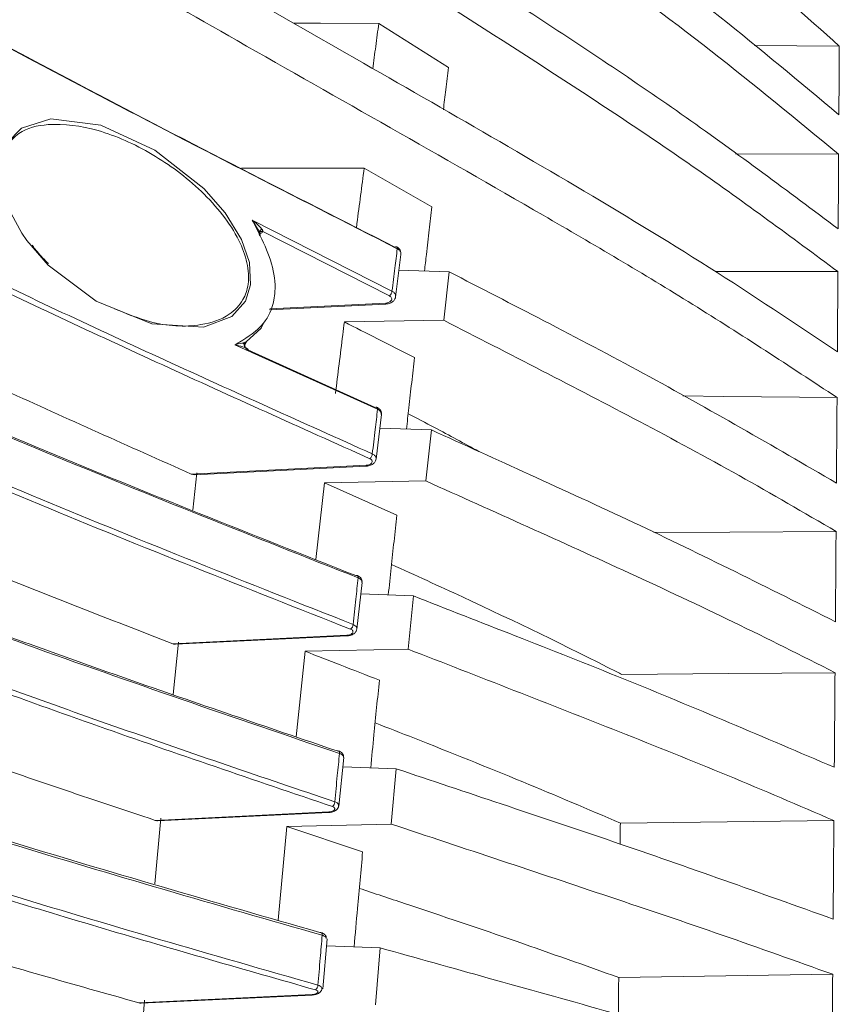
# Model space of a CAD drawing. Header units: millimetres. Extents: x 0 to 1118, y 0 to 864.
# Tile 149 of 256: x 310 to 320, y 433 to 445. Entities that reach past the tile are written whole.
import ezdxf

# ---------------------------------------------------------------- set-up
doc = ezdxf.new("R2010")
doc.units = ezdxf.units.MM
doc.styles.add('SLDTEXTSTYLE0', font='TXT', dxfattribs={"width": 0.605})
doc.dimstyles.new('SLDDIMSTYLE2', dxfattribs={"dimtxt": 3.175, "dimasz": 3.302, "dimexe": 0, "dimexo": 0.0625, "dimgap": 0.79375, "dimtad": 0, "dimtih": 1, "dimtoh": 1, "dimdec": 1, "dimlfac": 4, "dimrnd": 1e-09, "dimzin": 12, "dimdsep": 46, "dimtxsty": 'SLDTEXTSTYLE0', "dimsah": 1, "dimcen": 0.09, "dimadec": 0, "dimazin": 3, "dimtfac": 1, "dimtmove": 0, "dimatfit": 0, "dimfxl": 1, "dimfrac": 2, "dimtolj": 1, "dimtzin": 12, "dimarcsym": 0})

# ---------------------------------------------------------------- blocks, each defined once
blk = doc.blocks.new('_D_15')
at = {"color": 7, "linetype": 'Continuous', "lineweight": 0}
for p, q in [((290.725, 392.433), (290.725, 468.271)), ((294.996, 403.258), (294.996, 468.271)), ((290.725, 466.671), (284.375, 466.671)), ((294.996, 466.671), (307.283, 466.671))]:
    blk.add_line(p, q, dxfattribs=at)
for points in [[(290.725, 466.671), (287.423, 467.179), (287.423, 466.163)], [(294.996, 466.671), (298.298, 466.163), (298.298, 467.179)]]:
    blk.add_solid(points, dxfattribs=at)
at = {"color": 7, "linetype": 'Continuous', "lineweight": 0, "insert": (307.283, 468.327), "char_height": 3.175, "attachment_point": 1, "style": 'SLDTEXTSTYLE0'}
blk.add_mtext('17.1', dxfattribs=at)

msp = doc.modelspace()

# ---------------------------------------------------------------- linework, layer by layer
at = {"color": 7, "linetype": 'Continuous', "lineweight": 15}
for p, q in [((314.7682, 444.9356), (315.6169, 444.3963)), ((319.3504, 444.667), (320.3848, 444.6588)), ((319.1206, 443.3442), (320.3768, 443.3383)), ((314.5895, 443.1682), (313.0946, 443.1665)), ((314.5895, 443.1682), (315.4168, 442.6963)), ((313.3141, 442.3841), (313.3136, 442.3836)), ((310.5555, 442.2086), (310.54, 442.229)), ((314.9735, 441.5957), (315.0381, 442.1164)), ((315.0144, 441.9256), (315.6272, 441.9026)), ((315.5595, 441.3115), (315.6272, 441.9026)), ((313.4352, 441.4391), (314.8534, 441.5106)), ((315.5595, 441.3115), (314.3483, 441.2915)), ((314.7531, 440.226), (313.0133, 441.0129)), ((313.1712, 440.9511), (314.7235, 440.2491)), ((314.7352, 439.6158), (314.7995, 440.1636)), ((314.78, 439.9972), (315.409, 439.9734)), ((315.3406, 439.3515), (315.409, 439.9734)), ((312.5174, 439.4277), (314.6147, 439.5325)), ((312.5485, 439.4518), (312.4983, 438.9963)), ((314.1071, 439.3283), (313.9982, 438.393)), ((315.3406, 439.3515), (314.1071, 439.3283)), ((314.1071, 439.3283), (314.9885, 438.9338)), ((314.5019, 437.5412), (314.5642, 438.1133)), ((314.549, 437.9735), (315.1911, 437.949)), ((315.1244, 437.2994), (315.1911, 437.949)), ((312.3237, 437.3851), (312.2587, 436.7445)), ((312.2881, 437.3578), (314.3808, 437.4609)), ((313.8713, 437.2729), (313.7602, 436.2287)), ((315.1244, 437.2994), (313.8713, 437.2729)), ((314.2808, 435.3833), (314.3404, 435.9762)), ((314.3357, 435.9766), (314.3359, 435.9804)), ((314.3291, 435.864), (314.9809, 435.839)), ((314.9177, 435.1649), (314.9809, 435.839)), ((312.1094, 435.2356), (312.0364, 434.4333)), ((312.0694, 435.2051), (314.1584, 435.3061)), ((313.6479, 435.1354), (313.5391, 433.9913)), ((314.9177, 435.1649), (313.6479, 435.1354)), ((313.6479, 435.1354), (314.5712, 434.826)), ((314.0845, 433.1541), (314.1371, 433.7651)), ((314.1297, 433.6791), (314.7838, 433.6542)), ((314.7262, 432.9587), (314.7838, 433.6542)), ((311.8677, 432.98), (313.9541, 433.0784)), ((311.912, 433.0139), (311.8335, 432.0172))]:
    msp.add_line(p, q, dxfattribs=at)
at = {"color": 9, "linetype": 'Continuous', "lineweight": 0}
for p, q in [((313.2226, 442.5357), (314.9289, 441.669)), ((314.8989, 441.61), (313.3541, 442.3947)), ((310.736, 441.986), (310.4751, 442.2841)), ((313.4407, 441.4514), (314.8527, 441.5225)), ((312.4805, 439.4358), (314.6139, 439.5423)), ((312.2543, 437.3642), (314.3801, 437.4688)), ((312.0389, 435.2099), (314.1578, 435.3122)), ((311.8407, 432.9834), (313.9535, 433.083))]:
    msp.add_line(p, q, dxfattribs=at)
at = {"color": 7, "linetype": 'Continuous', "lineweight": 15, "flags": 128}
for points in [[(314.7682, 444.9356), (314.0562, 444.9366), (313.7304, 444.937)], [(310.4751, 442.2841), (310.4122, 442.3734), (310.2317, 442.7124), (310.1533, 442.9988), (310.1551, 443.2668), (310.228, 443.4683), (310.411, 443.6566), (310.766, 443.7691), (311.3757, 443.6928), (312.0363, 443.3899), (312.6353, 442.9192), (312.8937, 442.622), (313.0915, 442.2989), (313.1905, 442.0159), (313.2047, 441.7434), (313.1421, 441.547), (312.9742, 441.3601), (312.6289, 441.2286), (312.0011, 441.268), (311.3188, 441.5456), (310.736, 441.986), (310.736, 441.986)], [(318.8714, 441.9081), (319.0751, 441.9079), (320.3678, 441.9062)], [(313.3559, 441.2707), (313.3317, 441.2152), (313.1492, 441.0498), (313.1492, 441.0498), (313.1492, 441.0498)], [(318.478, 440.3894), (318.9777, 440.384), (320.3572, 440.3693)], [(318.1228, 438.7233), (319.0485, 438.7282), (320.3455, 438.7351)], [(317.7336, 436.9893), (319.0332, 437.0005), (320.3327, 437.0117)], [(317.7143, 435.1765), (319.0165, 435.192), (320.3187, 435.2074)], [(317.6943, 433.2918), (318.9993, 433.3114), (320.3043, 433.331)]]:
    msp.add_lwpolyline(points, dxfattribs=at)
at = {"color": 7, "linetype": 'Continuous', "lineweight": 15}
for centre, radius, start, end in [((314.9772, 442.1889), 0.0212, 71.6738, 130.97004), ((314.7357, 440.2335), 0.0198, 71.59718, 127.92176), ((314.4976, 438.1801), 0.0194, 72.66606, 123.08427), ((314.2692, 436.0406), 0.0186, 75.90036, 118.85559), ((314.0572, 433.825), 0.0177, 75.30847, 114.34793)]:
    msp.add_arc(centre, radius, start, end, dxfattribs=at)
at = {"color": 9, "linetype": 'Continuous', "lineweight": 0}
for centre, radius, start, end in [((314.9711, 442.1901), 0.0227, 348.77027, 56.06751), ((314.8404, 441.6769), 0.0889, 311.19956, 354.9146), ((315.1029, 441.5327), 0.2505, 182.32704, 185.05458), ((314.7279, 440.2308), 0.0257, 349.36, 56.85559), ((314.6034, 439.6879), 0.0856, 310.81776, 356.20244), ((314.7193, 439.5455), 0.1054, 181.69964, 187.02424), ((314.4897, 438.1752), 0.0271, 347.62631, 59.56686), ((314.3721, 437.6049), 0.0818, 310.11967, 357.48843), ((314.448, 437.471), 0.068, 181.85699, 188.48267), ((314.26, 436.0324), 0.0296, 347.97066, 62.40365), ((314.153, 435.4382), 0.0775, 309.06275, 358.7738), ((314.1892, 435.3125), 0.0314, 180.58006, 191.74151), ((314.0461, 433.8132), 0.0328, 348.92665, 61.74195), ((313.9525, 433.1983), 0.0728, 307.63491, 0.12635), ((313.9663, 433.0823), 0.0129, 177.25339, 197.73528)]:
    msp.add_arc(centre, radius, start, end, dxfattribs=at)
at = {"color": 7, "linetype": 'Continuous', "lineweight": 15}
for points, knots in [([(320.3572, 440.3693), (319.7759, 440.7518), (318.6131, 441.517), (316.1589, 442.9595), (313.2116, 444.6201), (309.8417, 446.557), (307.2597, 448.1553), (305.2803, 449.5014), (303.8499, 450.5602), (302.486, 451.6649), (301.6709, 452.4522), (301.2634, 452.8458)], [0, 0, 0, 0, 0.09137988, 0.18278867, 0.36606287, 0.52332334, 0.68074279, 0.76018071, 0.83960845, 0.9198161, 1, 1, 1, 1]), ([(301.9007, 452.8458), (302.3048, 452.4837), (303.1132, 451.7595), (304.4434, 450.7306), (305.8357, 449.7346), (307.841, 448.4022), (310.5109, 446.7761), (313.8492, 444.8683), (316.6322, 443.2781), (318.8092, 441.9677), (319.8439, 441.2736), (320.3611, 440.9266)], [0, 0, 0, 0, 0.0788021, 0.1576204, 0.2371353, 0.3166577, 0.4873902, 0.6583376, 0.82904, 0.9145307, 1, 1, 1, 1]), ([(320.3678, 441.9062), (319.7995, 442.3268), (318.6627, 443.1681), (316.254, 444.7566), (313.6278, 446.4003), (310.8468, 448.1518), (308.5604, 449.65), (306.3273, 451.1957), (304.9352, 452.2954), (304.2384, 452.8458)], [0, 0, 0, 0, 0.1102551, 0.220543, 0.4417858, 0.5810928, 0.7204333, 0.8600705, 1, 1, 1, 1]), ([(304.9747, 452.8458), (305.578, 452.3857), (306.7848, 451.4653), (309.3303, 449.7119), (312.6199, 447.6033), (315.9419, 445.5197), (318.5361, 443.8003), (319.7591, 442.8851), (320.3711, 442.4272)], [0, 0, 0, 0, 0.1247224, 0.2494641, 0.4997958, 0.7497032, 0.8747537, 1, 1, 1, 1]), ([(320.3768, 443.3383), (319.8621, 443.7624), (318.8317, 444.6112), (316.6549, 446.2204), (313.8658, 448.1598), (310.4947, 450.454), (308.3372, 452.0485), (307.2582, 452.8458)], [0, 0, 0, 0, 0.1255065, 0.2512374, 0.5022032, 0.7510529, 1, 1, 1, 1]), ([(307.9949, 452.8458), (309.0326, 452.091), (311.1077, 450.5815), (314.2997, 448.398), (316.9164, 446.5501), (318.9407, 445.0249), (319.9001, 444.2219), (320.3798, 443.8204)], [0, 0, 0, 0, 0.2510307, 0.5020217, 0.7507405, 0.8753814, 1, 1, 1, 1]), ([(320.3848, 444.6588), (319.5671, 445.385), (317.9321, 446.837), (314.4245, 449.531), (311.7698, 451.522), (310.0048, 452.8458)], [0, 0, 0, 0, 0.2510891, 0.5020581, 1, 1, 1, 1]), ([(299.4516, 452.5453), (299.679, 452.254), (300.1339, 451.6713), (300.9515, 450.8352), (301.8478, 450.0245), (303.1981, 448.9364), (305.0873, 447.6185), (307.8936, 445.9131), (311.2067, 444.118), (313.7105, 442.8428), (314.9633, 442.2048)], [0, 0, 0, 0, 0.0682848, 0.1365874, 0.2060461, 0.2755151, 0.4259092, 0.5771364, 0.788424, 1, 1, 1, 1]), ([(314.9934, 442.1857), (313.7422, 442.8226), (311.2392, 444.0968), (307.9319, 445.8886), (305.1262, 447.5935), (303.2442, 448.9061), (301.9019, 449.9873), (301.0103, 450.7918), (300.1876, 451.6301), (299.7261, 452.221), (299.4954, 452.5163)], [0, 0, 0, 0, 0.2115027, 0.423133, 0.5736118, 0.7247468, 0.7930736, 0.8613906, 0.9307049, 1, 1, 1, 1]), ([(314.5162, 438.1694), (313.2427, 438.6729), (311.3314, 439.4286), (308.8578, 440.4827), (306.8899, 441.374), (304.8485, 442.3836), (303.017, 443.4213), (301.5394, 444.3967), (300.389, 445.2911), (299.5425, 446.1102), (298.9566, 446.8313), (298.5678, 447.4441), (298.275, 448.0773), (298.183, 448.5116), (298.137, 448.7287)], [0, 0, 0, 0, 0.1774255, 0.266286, 0.3551386, 0.4675419, 0.5798941, 0.6572823, 0.7347521, 0.8120034, 0.8583397, 0.9046662, 0.9523382, 1, 1, 1, 1]), ([(314.289, 436.0263), (313.0074, 436.4632), (311.0837, 437.1191), (308.6052, 438.0414), (306.7974, 438.7597), (305.0601, 439.51), (303.4069, 440.3039), (301.8673, 441.1485), (300.7034, 441.9127), (299.8753, 442.5672), (299.307, 443.0956), (298.827, 443.6432), (298.4331, 444.2463), (298.1649, 444.8641), (298.0999, 445.3872), (298.0999, 445.5709), (298.0999, 445.5709)], [0, 0, 0, 0, 0.173718, 0.2607683, 0.3478104, 0.4347272, 0.5216256, 0.6100188, 0.6983601, 0.7454708, 0.7925733, 0.840696, 0.8888065, 0.9440273, 0.9999994, 1, 1, 1, 1]), ([(298.0999, 444.9624), (298.0999, 444.9624), (298.0999, 444.7034), (298.1527, 444.3726), (298.382, 443.7241), (298.7594, 443.1217), (299.3215, 442.4579), (300.0882, 441.7662), (301.076, 441.0458), (302.1942, 440.3545), (303.0315, 439.9012), (303.5546, 439.6333), (303.9812, 439.4176), (305.0672, 438.8947), (306.831, 438.1269), (309.1353, 437.2219), (311.6068, 436.3259), (313.3556, 435.7331), (314.2305, 435.4365)], [0, 0, 0, 0, 0.00000048, 0.05009952, 0.10020908, 0.15246946, 0.20474694, 0.27258211, 0.34044995, 0.41008752, 0.47974273, 0.483068, 0.49636942, 0.54958391, 0.65604527, 0.76281936, 0.88135309, 1, 1, 1, 1]), ([(314.7682, 444.9356), (314.7557, 444.8423), (314.7311, 444.6587), (314.7061, 444.472), (314.6938, 444.3801)], [0, 0, 0, 0, 0.5078956, 1, 1, 1, 1]), ([(320.3798, 443.8204), (320.3802, 443.8922), (320.3811, 444.0359), (320.3828, 444.3175), (320.384, 444.5225), (320.3848, 444.6588)], [0, 0, 0, 0, 0.2509362, 0.5018719, 1, 1, 1, 1]), ([(314.2018, 435.3781), (313.2465, 435.7023), (311.336, 436.3507), (308.8572, 437.2583), (306.7564, 438.0918), (305.0202, 438.8422), (303.4965, 439.5747), (302.184, 440.2841), (301.0688, 440.9698), (300.066, 441.6955), (299.2914, 442.3933), (298.7313, 443.0458), (298.3574, 443.6499), (298.1387, 444.1538), (298.1088, 444.4586), (298.0999, 444.5496)], [0, 0, 0, 0, 0.1334027, 0.2667807, 0.3564892, 0.446225, 0.5358795, 0.6060342, 0.6761725, 0.7478456, 0.8194819, 0.8713393, 0.9231818, 0.9770649, 1, 1, 1, 1]), ([(301.472, 444.4747), (301.8586, 444.2078), (302.8727, 443.5075), (304.7309, 442.4576), (306.8251, 441.417), (308.8227, 440.5129), (311.297, 439.4581), (313.2104, 438.7013), (314.487, 438.1964)], [0, 0, 0, 0, 0.1089136, 0.2857193, 0.4626176, 0.5967975, 0.7309887, 1, 1, 1, 1]), ([(315.6169, 444.3963), (315.6062, 444.3062), (315.5862, 444.1361), (315.5657, 443.9631), (315.5561, 443.8816)], [0, 0, 0, 0, 0.5291637, 1, 1, 1, 1]), ([(311.5447, 441.4537), (311.6868, 441.3949), (312.0466, 441.246), (312.5377, 441.2201), (312.9229, 441.342), (313.1124, 441.5326), (313.1895, 441.7553), (313.1747, 442.0133), (313.0616, 442.3115), (312.8655, 442.6106), (312.5161, 442.9902), (311.9961, 443.3716), (311.348, 443.6583), (310.7904, 443.7316), (310.4041, 443.6451), (310.2732, 443.4946), (310.2249, 443.439)], [0, 0, 0, 0, 0.07520392, 0.19038826, 0.26392437, 0.313136, 0.34924486, 0.39072984, 0.43212032, 0.48314177, 0.53721666, 0.64829387, 0.76594242, 0.87913443, 0.95533849, 1, 1, 1, 1]), ([(320.3711, 442.4272), (320.3716, 442.505), (320.3726, 442.6606), (320.3746, 442.9663), (320.3759, 443.1898), (320.3768, 443.3383)], [0, 0, 0, 0, 0.2509369, 0.5018732, 1, 1, 1, 1]), ([(314.5895, 443.1682), (314.5604, 442.9457), (314.5292, 442.7073), (314.4977, 442.4618), (314.4956, 442.4455)], [0, 0, 0, 0, 0.933409, 1, 1, 1, 1]), ([(299.7516, 442.6975), (299.9897, 442.4964), (300.6047, 441.9769), (301.8156, 441.1926), (303.3436, 440.3465), (305.008, 439.5497), (306.9518, 438.7115), (309.18, 437.8379), (311.6899, 436.9309), (313.4035, 436.3482), (314.2603, 436.0569)], [0, 0, 0, 0, 0.0732819, 0.1893189, 0.3057005, 0.4223166, 0.5386744, 0.6923896, 0.8461987, 1, 1, 1, 1]), ([(315.4168, 442.6963), (315.4058, 442.6027), (315.3834, 442.4104), (315.353, 442.1503), (315.3335, 441.9814), (315.3257, 441.9139)], [0, 0, 0, 0, 0.36298392, 0.74558602, 1, 1, 1, 1]), ([(313.0133, 441.0129), (313.0316, 441.0241), (313.1556, 441.1001), (313.3646, 441.2257), (313.4819, 441.4785), (313.5121, 441.7308), (313.4786, 442.0024), (313.3457, 442.2972), (313.2558, 442.4714), (313.2226, 442.5357)], [0, 0, 0, 0, 0.0438303, 0.2973206, 0.4927028, 0.5526559, 0.7270509, 0.8994284, 1, 1, 1, 1]), ([(313.3149, 442.3769), (313.3079, 442.3928), (313.2837, 442.4479), (313.2484, 442.4995), (313.2228, 442.5354), (313.2226, 442.5357)], [0, 0, 0, 0, 0.2877774, 0.9946045, 1, 1, 1, 1]), ([(313.3435, 442.4209), (313.3405, 442.4198), (313.3342, 442.4173), (313.3256, 442.4124), (313.3182, 442.4065), (313.3127, 442.4), (313.3096, 442.3933), (313.3091, 442.387), (313.3108, 442.3814), (313.3136, 442.3784), (313.3149, 442.3769)], [0, 0, 0, 0, 0.1145876, 0.2376492, 0.3670942, 0.5000118, 0.6329298, 0.7623723, 0.8854362, 1, 1, 1, 1]), ([(313.3205, 442.343), (313.3184, 442.3461), (313.3139, 442.3526), (313.3102, 442.3634), (313.3098, 442.3746), (313.3135, 442.3846), (313.3211, 442.392), (313.3315, 442.396), (313.3428, 442.397), (313.3505, 442.3954), (313.3541, 442.3947)], [0, 0, 0, 0, 0.1079481, 0.2292839, 0.3615277, 0.4999857, 0.6384291, 0.7706821, 0.8920035, 1, 1, 1, 1]), ([(313.3205, 442.343), (313.3211, 442.3458), (313.3221, 442.3514), (313.3199, 442.3631), (313.3168, 442.3716), (313.3149, 442.3769)], [0, 0, 0, 0, 0.2654434, 0.5340254, 1, 1, 1, 1]), ([(310.7388, 442.0033), (310.6905, 442.0504), (310.6256, 442.1137), (310.5699, 442.1892), (310.5555, 442.2086)], [0, 0, 0, 0, 0.7425668, 1, 1, 1, 1]), ([(315.0373, 442.1198), (315.0378, 442.1214), (315.0414, 442.1333), (315.0355, 442.1567), (315.0196, 442.1832), (315.0015, 442.2008), (314.987, 442.2062), (314.9833, 442.2076)], [0, 0, 0, 0, 0.0466992, 0.3370757, 0.6049444, 0.899007, 1, 1, 1, 1]), ([(315.6272, 441.9026), (316.0118, 441.7043), (316.8071, 441.2942), (318.4085, 440.4539), (319.574, 439.7768), (320.3498, 439.3261)], [0, 0, 0, 0, 0.238457, 0.4931227, 1, 1, 1, 1]), ([(320.3611, 440.9266), (320.3617, 441.0101), (320.3629, 441.1769), (320.3651, 441.5053), (320.3667, 441.7461), (320.3678, 441.9062)], [0, 0, 0, 0, 0.2509364, 0.5018726, 1, 1, 1, 1]), ([(314.8534, 441.5112), (314.8549, 441.5111), (314.8727, 441.5101), (314.9059, 441.5201), (314.9428, 441.5417), (314.9667, 441.5705), (314.9709, 441.5921), (314.9728, 441.6014)], [0, 0, 0, 0, 0.0273766, 0.3122462, 0.5828186, 0.8190989, 1, 1, 1, 1]), ([(314.9728, 441.6014), (314.9731, 441.6001), (314.9735, 441.5983), (314.9725, 441.5966), (314.9722, 441.596)], [0, 0, 0, 0, 0.6807283, 1, 1, 1, 1]), ([(314.3483, 441.2915), (314.3417, 441.239), (314.3055, 440.951), (314.2691, 440.6579), (314.2395, 440.4183)], [0, 0, 0, 0, 0.1822013, 1, 1, 1, 1]), ([(314.3483, 441.2915), (314.4827, 441.2234), (314.7681, 441.0788), (315.0531, 440.9339), (315.2039, 440.8573)], [0, 0, 0, 0, 0.4708741, 1, 1, 1, 1]), ([(320.3455, 438.7351), (319.9539, 438.9638), (319.1707, 439.4212), (317.5747, 440.2804), (316.3596, 440.9021), (315.5595, 441.3115)], [0, 0, 0, 0, 0.25463, 0.5092317, 1, 1, 1, 1]), ([(309.0214, 441.0092), (309.418, 440.8243), (310.5598, 440.292), (311.722, 439.7739), (312.4805, 439.4358)], [0, 0, 0, 0, 0.3474026, 1, 1, 1, 1]), ([(313.1543, 440.9702), (313.1468, 440.9735), (313.1116, 440.9885), (313.0621, 441.0016), (313.0204, 441.0113), (313.0136, 441.0129), (313.0133, 441.0129)], [0, 0, 0, 0, 0.1865623, 0.8670824, 0.9943811, 1, 1, 1, 1]), ([(313.1492, 441.0498), (313.1492, 441.0498), (313.1322, 441.0434), (313.1216, 441.0348), (313.111, 441.0263)], [0, 0, 0, 0, 0.0002921, 1, 1, 1, 1]), ([(313.1712, 440.9511), (313.168, 440.9528), (313.1612, 440.9565), (313.1513, 440.966), (313.1423, 440.9788), (313.1361, 440.9939), (313.1338, 441.0089), (313.1355, 441.0216), (313.1401, 441.031), (313.1448, 441.0347), (313.147, 441.0364)], [0, 0, 0, 0, 0.1057867, 0.2264758, 0.3596332, 0.5000027, 0.6403904, 0.773544, 0.8942129, 1, 1, 1, 1]), ([(313.1347, 441.0397), (313.138, 441.04), (313.144, 441.0407), (313.1499, 441.0408), (313.1509, 441.0395), (313.1495, 441.038), (313.1479, 441.0369), (313.147, 441.0364)], [0, 0, 0, 0, 0.389417, 0.6971696, 0.8523008, 0.925345, 1, 1, 1, 1]), ([(313.1712, 440.9511), (313.172, 440.9516), (313.1737, 440.9528), (313.1748, 440.9553), (313.173, 440.9593), (313.1656, 440.9644), (313.1584, 440.9681), (313.1543, 440.9702)], [0, 0, 0, 0, 0.07467215, 0.1476839, 0.30276092, 0.61059242, 1, 1, 1, 1]), ([(314.0783, 433.8069), (312.7905, 434.1773), (310.8569, 434.7333), (308.3757, 435.5208), (306.5687, 436.1355), (304.8367, 436.7791), (303.1929, 437.4615), (301.6686, 438.1892), (300.5254, 438.8476), (299.7235, 439.4106), (299.1749, 439.8628), (298.7377, 440.3342), (298.4481, 440.6793), (298.3825, 440.8694), (298.3744, 440.893)], [0, 0, 0, 0, 0.1940894, 0.2913996, 0.3887004, 0.4858197, 0.5829174, 0.6818396, 0.7806994, 0.8330353, 0.8853615, 0.9388863, 0.9923974, 1, 1, 1, 1]), ([(315.2039, 440.8573), (315.1923, 440.7558), (315.1692, 440.5528), (315.1363, 440.2626), (315.1149, 440.0718), (315.1052, 439.9849)], [0, 0, 0, 0, 0.3526851, 0.7053692, 1, 1, 1, 1]), ([(313.997, 433.1407), (313.1346, 433.3872), (311.4097, 433.8803), (308.8949, 434.6542), (306.6689, 435.4029), (304.7323, 436.1235), (303.0815, 436.8107), (301.569, 437.5404), (300.3612, 438.2443), (299.4414, 438.9106), (298.7856, 439.5271), (298.3124, 440.1405), (298.1794, 440.5526), (298.1172, 440.7455)], [0, 0, 0, 0, 0.12290479, 0.24582231, 0.36865341, 0.46170152, 0.5549787, 0.6480521, 0.74082121, 0.80764959, 0.87459899, 0.94130599, 1, 1, 1, 1]), ([(298.1797, 440.756), (298.2377, 440.5761), (298.3479, 440.234), (298.7023, 439.7428), (299.1386, 439.2763), (299.6787, 438.8204), (300.4756, 438.2555), (301.5972, 437.6029), (303.1013, 436.8771), (304.7498, 436.187), (306.5013, 435.5333), (308.3156, 434.9146), (310.7956, 434.1261), (312.7325, 433.5698), (314.0253, 433.1985)], [0, 0, 0, 0, 0.05498645, 0.10459773, 0.15422096, 0.20511327, 0.25601557, 0.34827122, 0.44058277, 0.53507936, 0.62959904, 0.72202531, 0.8144606, 1, 1, 1, 1]), ([(320.3498, 439.3261), (320.3504, 439.4148), (320.3517, 439.5921), (320.3542, 439.9415), (320.356, 440.1984), (320.3572, 440.3693)], [0, 0, 0, 0, 0.250938, 0.5018756, 1, 1, 1, 1]), ([(314.7989, 440.1657), (314.7991, 440.1663), (314.8025, 440.1765), (314.7976, 440.1978), (314.7839, 440.223), (314.7648, 440.2412), (314.7483, 440.2482), (314.7414, 440.2511)], [0, 0, 0, 0, 0.0164363, 0.2919991, 0.5382656, 0.805261, 1, 1, 1, 1]), ([(315.1261, 440.1714), (315.2331, 440.1159), (315.5242, 439.9651), (315.8083, 439.8093), (315.9879, 439.7109)], [0, 0, 0, 0, 0.3677681, 1, 1, 1, 1]), ([(299.1715, 439.8893), (299.335, 439.7465), (299.6759, 439.4488), (300.4729, 438.8959), (301.5992, 438.2431), (303.1114, 437.5184), (304.7653, 436.8292), (306.5211, 436.1763), (308.3384, 435.5581), (310.8208, 434.7701), (312.7573, 434.2129), (314.0499, 433.8411)], [0, 0, 0, 0, 0.05604312, 0.1167946, 0.22637673, 0.33602432, 0.44822633, 0.56045592, 0.67014344, 0.77984168, 1, 1, 1, 1]), ([(315.409, 439.9734), (315.8083, 439.7926), (316.634, 439.4189), (318.3027, 438.6557), (319.5242, 438.042), (320.3374, 437.6335)], [0, 0, 0, 0, 0.23832609, 0.49288716, 1, 1, 1, 1]), ([(314.6146, 439.533), (314.6161, 439.5329), (314.6337, 439.5321), (314.6686, 439.5419), (314.706, 439.5634), (314.7291, 439.5923), (314.7326, 439.6122), (314.734, 439.6207)], [0, 0, 0, 0, 0.0267866, 0.3092718, 0.6133705, 0.8366282, 1, 1, 1, 1]), ([(314.7342, 439.6206), (314.7345, 439.6195), (314.735, 439.618), (314.7341, 439.6165), (314.7339, 439.6161)], [0, 0, 0, 0, 0.7181556, 1, 1, 1, 1]), ([(312.5173, 439.4289), (312.5112, 439.4286), (312.4994, 439.4282), (312.4867, 439.4333), (312.4805, 439.4358)], [0, 0, 0, 0, 0.51549251, 1, 1, 1, 1]), ([(320.3327, 437.0117), (319.9223, 437.2188), (319.1016, 437.6331), (317.4344, 438.4116), (316.172, 438.9783), (315.3406, 439.3515)], [0, 0, 0, 0, 0.2545415, 0.5090531, 1, 1, 1, 1]), ([(314.9885, 438.9338), (314.9769, 438.8275), (314.9537, 438.6149), (314.9188, 438.2913), (314.8956, 438.0717), (314.8839, 437.9607)], [0, 0, 0, 0, 0.3309092, 0.6618193, 1, 1, 1, 1]), ([(308.7369, 438.7704), (309.1398, 438.6041), (310.2976, 438.1261), (311.482, 437.6649), (312.2543, 437.3642)], [0, 0, 0, 0, 0.3480124, 1, 1, 1, 1]), ([(320.3374, 437.6335), (320.3381, 437.7269), (320.3395, 437.9137), (320.3422, 438.2825), (320.3442, 438.5544), (320.3455, 438.7351)], [0, 0, 0, 0, 0.2509368, 0.5018744, 1, 1, 1, 1]), ([(314.9235, 438.3335), (315.2127, 438.2013), (316.1449, 437.7751), (317.0789, 437.3247), (317.7125, 437.0001), (317.7336, 436.9893)], [0, 0, 0, 0, 0.3030047, 0.976761, 1, 1, 1, 1]), ([(314.5631, 438.1168), (314.5634, 438.1245), (314.564, 438.1409), (314.5527, 438.1638), (314.5337, 438.1831), (314.5168, 438.1944), (314.5045, 438.1979), (314.5032, 438.1983)], [0, 0, 0, 0, 0.2066567, 0.4378641, 0.6719353, 0.9659782, 1, 1, 1, 1]), ([(315.1911, 437.949), (315.6048, 437.7865), (316.4602, 437.4506), (318.1947, 436.7676), (319.4727, 436.2209), (320.3238, 435.8569)], [0, 0, 0, 0, 0.2382686, 0.4927209, 1, 1, 1, 1]), ([(313.8906, 431.5222), (312.598, 431.8258), (310.657, 432.2818), (308.1746, 432.9314), (306.3693, 433.4394), (304.6428, 433.9723), (303.0083, 434.5384), (301.498, 435.1431), (300.3783, 435.6886), (299.6031, 436.1519), (299.0859, 436.52), (298.6608, 436.9024), (298.3891, 437.2321), (298.2811, 437.4333), (298.245, 437.5007)], [0, 0, 0, 0, 0.1912183, 0.2871368, 0.3830455, 0.4787371, 0.5744056, 0.6720109, 0.7695505, 0.8200884, 0.8706172, 0.9223134, 0.973997, 1, 1, 1, 1]), ([(314.3807, 437.4614), (314.3822, 437.4613), (314.3995, 437.4607), (314.4339, 437.4696), (314.4707, 437.4891), (314.4946, 437.5168), (314.4988, 437.5366), (314.5007, 437.5456)], [0, 0, 0, 0, 0.0261393, 0.3049035, 0.608566, 0.8226553, 1, 1, 1, 1]), ([(314.5004, 437.5458), (314.5007, 437.5449), (314.5012, 437.5435), (314.5003, 437.5421), (314.5, 437.5416)], [0, 0, 0, 0, 0.6365354, 1, 1, 1, 1]), ([(312.2881, 437.3593), (312.2832, 437.3588), (312.2724, 437.3577), (312.2607, 437.3619), (312.2543, 437.3642)], [0, 0, 0, 0, 0.44540798, 1, 1, 1, 1]), ([(313.8713, 437.2729), (314.0131, 437.2175), (314.3143, 437.0997), (314.6158, 436.9823), (314.7754, 436.9201)], [0, 0, 0, 0, 0.4709625, 1, 1, 1, 1]), ([(320.3187, 435.2074), (319.8895, 435.3917), (319.0311, 435.7603), (317.2942, 436.4547), (315.9862, 436.9639), (315.1244, 437.2994)], [0, 0, 0, 0, 0.2544328, 0.5088363, 1, 1, 1, 1]), ([(320.3238, 435.8569), (320.3245, 435.9546), (320.3261, 436.1501), (320.3291, 436.5365), (320.3313, 436.8219), (320.3327, 437.0117)], [0, 0, 0, 0, 0.2509374, 0.50187419, 1, 1, 1, 1]), ([(298.6682, 436.916), (298.7857, 436.8035), (299.0386, 436.5613), (299.5468, 436.2031), (300.3215, 435.7379), (301.4278, 435.1982), (302.9232, 434.596), (304.5687, 434.0239), (306.3204, 433.4828), (308.1364, 432.9717), (310.62, 432.3216), (312.5644, 431.8647), (313.8624, 431.5597)], [0, 0, 0, 0, 0.0490035, 0.1054734, 0.1619542, 0.2658676, 0.3698469, 0.4764322, 0.5830456, 0.6870692, 0.7911033, 1, 1, 1, 1]), ([(314.7754, 436.9201), (314.7641, 436.8092), (314.7416, 436.5874), (314.706, 436.2318), (314.682, 435.9849), (314.669, 435.851)], [0, 0, 0, 0, 0.3139027, 0.6278036, 1, 1, 1, 1]), ([(298.2836, 436.7937), (298.3054, 436.7557), (298.402, 436.5877), (298.6387, 436.2933), (299.0519, 435.9142), (299.5647, 435.543), (300.3341, 435.0786), (301.4318, 434.5386), (302.9211, 433.9357), (304.561, 433.3629), (306.3086, 432.8213), (308.1216, 432.3097), (310.6026, 431.6592), (312.5469, 431.2028), (313.8448, 430.8981)], [0, 0, 0, 0, 0.01485882, 0.06577101, 0.11669449, 0.16892569, 0.22116725, 0.31768436, 0.41426322, 0.51329447, 0.61235191, 0.70905776, 0.80577349, 1, 1, 1, 1]), ([(313.8167, 430.8412), (312.5228, 431.145), (310.5797, 431.6012), (308.0967, 432.2519), (306.2912, 432.7611), (304.5648, 433.2955), (302.931, 433.8635), (301.4224, 434.4703), (300.2905, 435.0254), (299.4941, 435.5068), (298.9569, 435.9031), (298.5326, 436.2959), (298.3588, 436.5619), (298.2784, 436.6851)], [0, 0, 0, 0, 0.1948544, 0.2926092, 0.3903537, 0.4879516, 0.5855259, 0.6851027, 0.7846119, 0.8396737, 0.8947231, 0.951282, 1, 1, 1, 1]), ([(308.4782, 436.4411), (308.8828, 436.2956), (310.0519, 435.8754), (311.2533, 435.473), (312.0389, 435.2099)], [0, 0, 0, 0, 0.3461068, 1, 1, 1, 1]), ([(314.7229, 436.3997), (314.8826, 436.3371), (315.4874, 436.1001), (316.4931, 435.6974), (317.3189, 435.3452), (317.7143, 435.1765)], [0, 0, 0, 0, 0.1574852, 0.5965725, 1, 1, 1, 1]), ([(314.337, 435.9804), (314.3373, 435.9875), (314.3378, 436.0025), (314.3276, 436.0232), (314.3109, 436.0405), (314.2933, 436.0523), (314.2784, 436.0561), (314.2733, 436.0574)], [0, 0, 0, 0, 0.1866598, 0.396402, 0.6024084, 0.8650402, 1, 1, 1, 1]), ([(314.9809, 435.839), (315.408, 435.6958), (316.291, 435.3995), (318.0878, 434.7996), (319.4211, 434.3228), (320.3094, 434.0051)], [0, 0, 0, 0, 0.23811481, 0.49240513, 1, 1, 1, 1]), ([(314.1584, 435.3065), (314.1598, 435.3064), (314.1767, 435.3059), (314.2102, 435.314), (314.2468, 435.331), (314.2693, 435.3565), (314.2792, 435.3764), (314.2784, 435.3868), (314.2783, 435.388)], [0, 0, 0, 0, 0.02527008, 0.2964454, 0.59497438, 0.79708828, 0.97817517, 1, 1, 1, 1]), ([(314.2781, 435.388), (314.2784, 435.3871), (314.279, 435.3857), (314.2781, 435.3843), (314.2777, 435.3839)], [0, 0, 0, 0, 0.6468387, 1, 1, 1, 1]), ([(312.0693, 435.2065), (312.0659, 435.206), (312.0561, 435.2045), (312.0457, 435.2078), (312.0389, 435.2099)], [0, 0, 0, 0, 0.3515099, 1, 1, 1, 1]), ([(320.3094, 434.0051), (320.3102, 434.1066), (320.3118, 434.3098), (320.3149, 434.7119), (320.3172, 435.0095), (320.3187, 435.2074)], [0, 0, 0, 0, 0.2509371, 0.5018742, 1, 1, 1, 1]), ([(320.3043, 433.331), (319.8567, 433.4915), (318.9618, 433.8126), (317.1587, 434.4199), (315.8079, 434.869), (314.9177, 435.1649)], [0, 0, 0, 0, 0.25432315, 0.5086189, 1, 1, 1, 1]), ([(317.7143, 435.1765), (317.7137, 435.1276), (317.7128, 435.0424), (317.7119, 434.9566), (317.7115, 434.9202)], [0, 0, 0, 0, 0.5750414, 1, 1, 1, 1]), ([(314.5712, 434.826), (314.5606, 434.711), (314.5394, 434.481), (314.5045, 434.0951), (314.4808, 433.8223), (314.4673, 433.6662)], [0, 0, 0, 0, 0.2997799, 0.5995591, 1, 1, 1, 1]), ([(314.5304, 434.3796), (314.7147, 434.3182), (315.3595, 434.1035), (316.4222, 433.7453), (317.2825, 433.4386), (317.6943, 433.2918)], [0, 0, 0, 0, 0.1727109, 0.6040323, 1, 1, 1, 1]), ([(308.2499, 434.0334), (308.6561, 433.9092), (309.8326, 433.5494), (311.0461, 433.2074), (311.8407, 432.9834)], [0, 0, 0, 0, 0.3452628, 1, 1, 1, 1]), ([(314.1268, 433.768), (314.1273, 433.773), (314.1284, 433.7855), (314.1206, 433.8037), (314.1073, 433.8198), (314.0884, 433.8331), (314.0714, 433.8386), (314.0616, 433.8418)], [0, 0, 0, 0, 0.133451, 0.3269385, 0.5043629, 0.7124226, 1, 1, 1, 1]), ([(314.7838, 433.6542), (315.2235, 433.5308), (316.1324, 433.2758), (317.9865, 432.7619), (319.3718, 432.3568), (320.2948, 432.087)], [0, 0, 0, 0, 0.2381497, 0.4923638, 1, 1, 1, 1]), ([(298.4127, 433.6025), (298.4921, 433.525), (298.6647, 433.3564), (299.1686, 433.0121), (300.013, 432.5752), (301.2864, 432.0783), (302.7682, 431.6039), (304.4057, 431.1535), (306.1535, 430.7281), (307.9678, 430.3271), (310.4517, 429.8179), (312.4019, 429.4617), (313.7039, 429.2238)], [0, 0, 0, 0, 0.0409929, 0.0891063, 0.187272, 0.2879909, 0.3887768, 0.4922427, 0.5957371, 0.696572, 0.7974172, 1, 1, 1, 1]), ([(313.7319, 429.1833), (312.4359, 429.4199), (310.4895, 429.7753), (308.0068, 430.284), (306.2036, 430.6826), (304.4823, 431.1012), (302.8561, 431.5465), (301.3585, 432.023), (300.0724, 432.5238), (299.2218, 432.9621), (298.6993, 433.3185), (298.5104, 433.5037), (298.416, 433.5963)], [0, 0, 0, 0, 0.2004999, 0.301118, 0.4017252, 0.5020692, 0.6023878, 0.7048627, 0.807265, 0.9027217, 0.9513652, 1, 1, 1, 1]), ([(317.6943, 433.2918), (317.6938, 433.241), (317.6922, 433.0908), (317.6906, 432.9398), (317.6896, 432.8398)], [0, 0, 0, 0, 0.3380698, 1, 1, 1, 1]), ([(320.2948, 432.087), (320.2956, 432.1919), (320.2972, 432.4018), (320.3004, 432.8175), (320.3027, 433.1259), (320.3043, 433.331)], [0, 0, 0, 0, 0.2509371, 0.501874, 1, 1, 1, 1]), ([(313.9541, 433.0787), (313.9555, 433.0787), (313.9717, 433.0783), (314.0042, 433.0853), (314.0391, 433.0995), (314.0622, 433.1216), (314.0735, 433.1413), (314.0735, 433.1535), (314.0734, 433.1569)], [0, 0, 0, 0, 0.0243643, 0.2863211, 0.5766914, 0.7658713, 0.9350824, 1, 1, 1, 1]), ([(311.8676, 432.981), (311.8657, 432.9806), (311.8571, 432.9789), (311.8479, 432.9815), (311.8407, 432.9834)], [0, 0, 0, 0, 0.2245511, 1, 1, 1, 1])]:
    msp.add_open_spline(points, degree=3, knots=knots, dxfattribs=at)
at = {"color": 9, "linetype": 'Continuous', "lineweight": 0}
for points, knots in [([(298.2581, 451.0757), (298.2978, 450.9465), (298.4407, 450.482), (298.8367, 449.6972), (299.5185, 448.747), (300.4964, 447.6947), (301.8123, 446.5641), (303.4892, 445.3776), (305.3182, 444.2623), (307.381, 443.1325), (309.6637, 441.9865), (312.1555, 440.8201), (313.8444, 440.0615), (314.6888, 439.6822)], [0, 0, 0, 0, 0.0262858, 0.0945042, 0.1629834, 0.2313369, 0.3320312, 0.433073, 0.5343741, 0.6354227, 0.7569104, 0.878455, 1, 1, 1, 1]), ([(314.6594, 439.6231), (313.8146, 440.0027), (312.1251, 440.7619), (309.6322, 441.9289), (307.348, 443.0755), (305.2831, 444.2062), (303.4518, 445.3228), (301.7727, 446.5104), (300.4546, 447.6425), (299.4745, 448.6965), (298.7909, 449.649), (298.3919, 450.4389), (298.2482, 450.9081), (298.2075, 451.0412)], [0, 0, 0, 0, 0.1213457, 0.2426907, 0.3639793, 0.4649541, 0.5661808, 0.667149, 0.76777, 0.8361729, 0.9047017, 0.9729696, 1, 1, 1, 1]), ([(298.1215, 448.2505), (298.1609, 448.0282), (298.2397, 447.5837), (298.5275, 446.9208), (298.9318, 446.2657), (299.5328, 445.5247), (300.3645, 444.7186), (301.4521, 443.8639), (302.892, 442.8987), (304.7273, 441.847), (306.8031, 440.8155), (308.7878, 439.9147), (311.2609, 438.8598), (313.176, 438.105), (314.4538, 437.6013)], [0, 0, 0, 0, 0.0484266, 0.0968638, 0.1470313, 0.1972123, 0.2704065, 0.3437877, 0.4170952, 0.5318977, 0.6467587, 0.734953, 0.8231548, 1, 1, 1, 1]), ([(314.4248, 437.5424), (313.1492, 438.0453), (311.2346, 438.8003), (308.7601, 439.8555), (306.7998, 440.7449), (304.7738, 441.7497), (302.9614, 442.7791), (301.4989, 443.746), (300.3592, 444.6319), (299.505, 445.4554), (298.9012, 446.1966), (298.4948, 446.8474), (298.2103, 447.48), (298.1341, 447.9006), (298.0999, 448.09)], [0, 0, 0, 0, 0.1777866, 0.2668409, 0.3558876, 0.4674611, 0.5789849, 0.6557667, 0.7326282, 0.8092799, 0.8584571, 0.9076221, 0.9584031, 1, 1, 1, 1]), ([(313.2226, 442.5357), (313.2229, 442.5355), (313.2553, 442.5101), (313.3004, 442.4735), (313.3339, 442.4327), (313.3435, 442.4209)], [0, 0, 0, 0, 0.0053928, 0.7122422, 1, 1, 1, 1]), ([(313.3435, 442.4209), (313.3463, 442.4169), (313.3508, 442.4106), (313.3547, 442.4016), (313.3543, 442.397), (313.3541, 442.3947)], [0, 0, 0, 0, 0.4660124, 0.7345772, 1, 1, 1, 1]), ([(313.3541, 442.3947), (313.3498, 442.3896), (313.341, 442.3795), (313.3267, 442.3708), (313.3179, 442.3687), (313.3176, 442.3686)], [0, 0, 0, 0, 0.4896715, 0.9802557, 1, 1, 1, 1]), ([(314.9289, 441.669), (314.9405, 441.7628), (314.9621, 441.9359), (314.9836, 442.1072), (314.9934, 442.1857)], [0, 0, 0, 0, 0.5415421, 1, 1, 1, 1]), ([(315.0365, 442.1166), (315.0375, 442.1234), (315.0396, 442.1387), (315.0258, 442.1622), (315.0074, 442.1778), (314.9951, 442.1847), (314.9934, 442.1857)], [0, 0, 0, 0, 0.2751441, 0.6102858, 0.9463551, 1, 1, 1, 1]), ([(314.8527, 441.5225), (314.8543, 441.5226), (314.8645, 441.5233), (314.8828, 441.5271), (314.9041, 441.5372), (314.9193, 441.5511), (314.9268, 441.5671), (314.9257, 441.5835), (314.9167, 441.5989), (314.9048, 441.6063), (314.8989, 441.61)], [0, 0, 0, 0, 0.0272223, 0.1687892, 0.30931, 0.4484864, 0.5865112, 0.7241283, 0.8620777, 1, 1, 1, 1]), ([(314.9289, 441.669), (314.9387, 441.6626), (314.9583, 441.6497), (314.9736, 441.6253), (314.973, 441.6089), (314.9728, 441.6014)], [0, 0, 0, 0, 0.34995836, 0.70019988, 1, 1, 1, 1]), ([(313.0133, 441.0129), (313.0135, 441.013), (313.0195, 441.0145), (313.0558, 441.0237), (313.0988, 441.034), (313.1283, 441.0387), (313.1347, 441.0397)], [0, 0, 0, 0, 0.0056045, 0.1329241, 0.813399, 1, 1, 1, 1]), ([(313.1347, 441.0397), (313.1332, 441.0368), (313.1301, 441.0308), (313.1276, 441.0206), (313.127, 441.0098), (313.1288, 440.9991), (313.1329, 440.9892), (313.1388, 440.9808), (313.1461, 440.9743), (313.1516, 440.9716), (313.1543, 440.9702)], [0, 0, 0, 0, 0.1150505, 0.238234, 0.3674784, 0.5000055, 0.6325153, 0.761782, 0.8849388, 1, 1, 1, 1]), ([(314.6888, 439.6822), (314.7004, 439.781), (314.7218, 439.9632), (314.7433, 440.1435), (314.7531, 440.226)], [0, 0, 0, 0, 0.5427013, 1, 1, 1, 1]), ([(314.7977, 440.1638), (314.7985, 440.1696), (314.8005, 440.1829), (314.7869, 440.2039), (314.7682, 440.2184), (314.7553, 440.2249), (314.7531, 440.226)], [0, 0, 0, 0, 0.2584112, 0.5945917, 0.9317206, 1, 1, 1, 1]), ([(314.6888, 439.6822), (314.6988, 439.6764), (314.7186, 439.6648), (314.7345, 439.6426), (314.7343, 439.6275), (314.7342, 439.6206)], [0, 0, 0, 0, 0.349215, 0.6987281, 1, 1, 1, 1]), ([(314.6139, 439.5423), (314.6159, 439.5425), (314.6264, 439.5431), (314.6451, 439.547), (314.6662, 439.5565), (314.681, 439.5694), (314.6882, 439.5841), (314.6868, 439.5992), (314.6774, 439.6131), (314.6654, 439.6198), (314.6594, 439.6231)], [0, 0, 0, 0, 0.0328222, 0.1735683, 0.3132791, 0.451637, 0.5888519, 0.7256832, 0.8628399, 1, 1, 1, 1]), ([(314.4538, 437.6013), (314.465, 437.7045), (314.4857, 437.8946), (314.5066, 438.0832), (314.5162, 438.1694)], [0, 0, 0, 0, 0.5426206, 1, 1, 1, 1]), ([(314.5619, 438.1135), (314.5628, 438.1186), (314.5647, 438.1304), (314.5511, 438.149), (314.5321, 438.1623), (314.5187, 438.1683), (314.5162, 438.1694)], [0, 0, 0, 0, 0.2530484, 0.5861375, 0.9201138, 1, 1, 1, 1]), ([(314.4538, 437.6013), (314.4638, 437.5961), (314.484, 437.5858), (314.5003, 437.5657), (314.5004, 437.5521), (314.5004, 437.5458)], [0, 0, 0, 0, 0.3479373, 0.6961188, 1, 1, 1, 1]), ([(314.3801, 437.4688), (314.3823, 437.469), (314.3931, 437.4696), (314.412, 437.4734), (314.4329, 437.4822), (314.4475, 437.494), (314.4544, 437.5074), (314.4527, 437.521), (314.4431, 437.5335), (314.4309, 437.5394), (314.4248, 437.5424)], [0, 0, 0, 0, 0.0373412, 0.1773502, 0.3163882, 0.4540744, 0.5907067, 0.7269353, 0.8634739, 1, 1, 1, 1]), ([(314.2305, 435.4365), (314.2409, 435.5432), (314.2603, 435.7405), (314.28, 435.9364), (314.289, 436.0263)], [0, 0, 0, 0, 0.5409551, 1, 1, 1, 1]), ([(314.3359, 435.9804), (314.3365, 435.9837), (314.338, 435.9928), (314.3249, 436.0079), (314.3057, 436.0197), (314.2919, 436.0251), (314.289, 436.0263)], [0, 0, 0, 0, 0.1991957, 0.5515973, 0.9049173, 1, 1, 1, 1]), ([(314.2305, 435.4365), (314.2406, 435.432), (314.2609, 435.4229), (314.2776, 435.4054), (314.2779, 435.3935), (314.2781, 435.388)], [0, 0, 0, 0, 0.34980984, 0.69983855, 1, 1, 1, 1]), ([(314.1578, 435.3122), (314.1603, 435.3124), (314.1713, 435.3131), (314.1903, 435.3166), (314.211, 435.3246), (314.2255, 435.3352), (314.2321, 435.3472), (314.2302, 435.3593), (314.2203, 435.3704), (314.208, 435.3755), (314.2018, 435.3781)], [0, 0, 0, 0, 0.0408396, 0.1801604, 0.3186214, 0.4558228, 0.5920339, 0.7278481, 0.8639309, 1, 1, 1, 1]), ([(314.0253, 433.1985), (314.0347, 433.3079), (314.0522, 433.5112), (314.07, 433.7134), (314.0783, 433.8069)], [0, 0, 0, 0, 0.5378454, 1, 1, 1, 1]), ([(314.126, 433.766), (314.1267, 433.7693), (314.1285, 433.7775), (314.1151, 433.7909), (314.0956, 433.8011), (314.0815, 433.8058), (314.0783, 433.8069)], [0, 0, 0, 0, 0.2261086, 0.5632075, 0.9010617, 1, 1, 1, 1]), ([(314.0253, 433.1985), (314.0356, 433.1946), (314.0561, 433.1868), (314.0736, 433.171), (314.0741, 433.1599), (314.0743, 433.1544)], [0, 0, 0, 0, 0.3334433, 0.6670562, 1, 1, 1, 1]), ([(313.9535, 433.083), (313.9562, 433.0831), (313.9673, 433.0838), (313.9864, 433.087), (314.0071, 433.0942), (314.0213, 433.1036), (314.0278, 433.1141), (314.0256, 433.1246), (314.0156, 433.1341), (314.0032, 433.1385), (313.997, 433.1407)], [0, 0, 0, 0, 0.04341551, 0.18212994, 0.32008247, 0.45699112, 0.59293793, 0.7285012, 0.86425303, 1, 1, 1, 1])]:
    msp.add_open_spline(points, degree=3, knots=knots, dxfattribs=at)

# ---------------------------------------------------------------- dimensions: what is measured, and where the dimension line sits
at = {"color": 7, "linetype": 'Continuous', "lineweight": 0}
dim = msp.add_linear_dim(base=(290.7249, 466.6708), p1=(294.9963, 401.6583), p2=(290.7249, 390.8333), dimstyle='SLDDIMSTYLE2', dxfattribs=at)
dim.commit()
dim.dimension.update_dxf_attribs({"geometry": '_D_15', "text_midpoint": (311.5278, 466.6708), "dimtype": 160})

doc.saveas('drawing.dxf')
